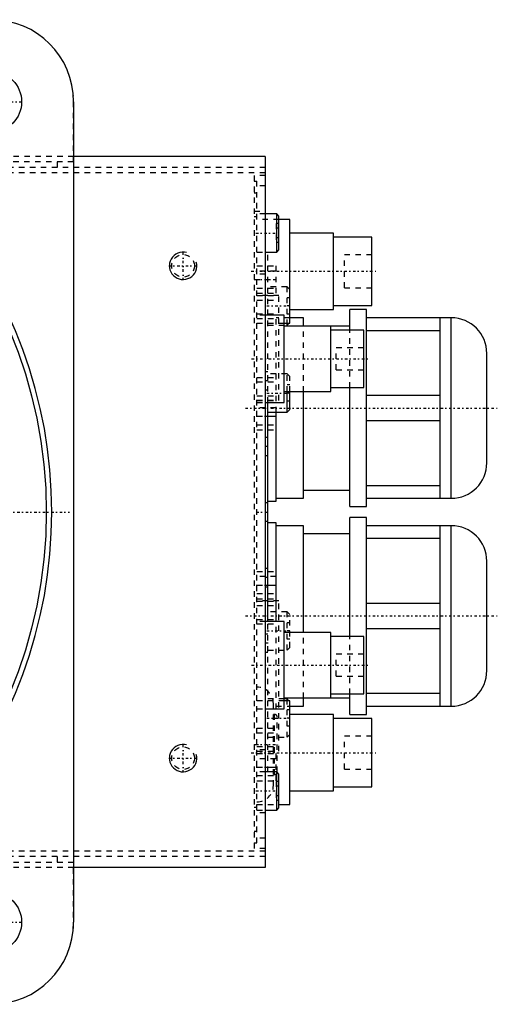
# Model space of a CAD drawing. Extents: x -702 to 168, y -90 to 90.
# Tile 10 of 10: x 80 to 168, y -90 to 90. Entities that reach past the tile are written whole.
import ezdxf

# ---------------------------------------------------------------- set-up
doc = ezdxf.new("R2010")
doc.units = 0
doc.linetypes.add('CENTER', pattern=[1.5, 0.45, -0.5, 0.05, -0.5])
doc.linetypes.add('DASHED', pattern=[2, 1, -1])
for name, color, linetype in [('AM_0', 7, 'CONTINUOUS'), ('AM_10', 7, 'CONTINUOUS'), ('AM_3', 7, 'DASHED'), ('AM_7', 7, 'CENTER')]:
    doc.layers.add(name, color=color, linetype=linetype)

msp = doc.modelspace()

# ---------------------------------------------------------------- linework, layer by layer
at = {"layer": 'AM_0', "color": 7, "linetype": 'CONTINUOUS'}
for p, q in [((90, 75), (90, -75)), ((125, 65), (90, 65)), ((125, 65), (125, -65)), ((127.1, 54.5), (125, 54.5)), ((127.5, 54.1), (127.1, 54.5)), ((127.1, 47.5), (127.1, 54.5)), ((127.5, 47.9), (127.5, 54.1)), ((129.5, 53.5), (127.5, 53.5)), ((129.5, 34.5), (129.5, 53.5)), ((137.5, 51), (129.5, 51)), ((137.5, 37), (137.5, 51)), ((144.5, 50.25), (137.5, 50.25)), ((144.5, 37.75), (144.5, 50.25)), ((125, 47.5), (127.1, 47.5)), ((127.1, 47.5), (127.5, 47.9)), ((128.5, 36), (125, 36)), ((128.5, 20), (128.5, 36)), ((129.5, 37), (137.5, 37)), ((137.5, 37.75), (144.5, 37.75)), ((143.5, 37), (140.5, 37)), ((140.5, 33.27), (140.5, 37)), ((143.5, 1), (143.5, 37)), ((128.5, 34.5), (129.5, 34.5)), ((132, 35.5), (129.5, 35.5)), ((132, 34.02), (132, 35.5)), ((159, 35.5), (143.5, 35.5)), ((157, 2.5), (157, 35.5)), ((159, 2.5), (159, 35.5)), ((140.5, 34), (128.5, 34)), ((137, 22), (137, 34)), ((143, 33.25), (137, 33.25)), ((143, 22.75), (143, 33.25)), ((143.5, 33.2), (157, 33.2)), ((165.5, 9), (165.5, 29)), ((128.5, 22), (137, 22)), ((129, 18.25), (129, 22)), ((129.5, 18.75), (129.5, 22)), ((132, 2.5), (132, 22)), ((137, 22.75), (143, 22.75)), ((140.5, 1), (140.5, 22.75)), ((125, 20), (128.5, 20)), ((125.5, -20), (125.5, 20)), ((157, 21.3), (143.5, 21.3)), ((125.5, 18.25), (129, 18.25)), ((127, 2), (127, 18.25)), ((129, 18.25), (129.5, 18.75)), ((143.5, 16.7), (157, 16.7)), ((132, 4), (140.5, 4)), ((157, 4.8), (143.5, 4.8)), ((125.5, 2), (127, 2)), ((127, 2.5), (132, 2.5)), ((143.5, 2.5), (159, 2.5)), ((140.5, 1), (143.5, 1)), ((143.5, -1), (140.5, -1)), ((140.5, -22.75), (140.5, -1)), ((143.5, -37), (143.5, -1)), ((127, -2), (125.5, -2)), ((127, -20), (127, -2)), ((132, -2.5), (127, -2.5)), ((132, -22), (132, -2.5)), ((159, -2.5), (143.5, -2.5)), ((157, -35.5), (157, -2.5)), ((159, -35.5), (159, -2.5)), ((140.5, -4), (132, -4)), ((143.5, -4.8), (157, -4.8)), ((165.5, -29), (165.5, -9)), ((157, -16.7), (143.5, -16.7)), ((128.5, -20), (125, -20)), ((128.5, -36), (128.5, -20)), ((143.5, -21.3), (157, -21.3)), ((137, -22), (128.5, -22)), ((137, -34), (137, -22)), ((143, -22.75), (137, -22.75)), ((143, -33.25), (143, -22.75)), ((128.5, -34), (140.5, -34)), ((129, -34.17), (128.5, -34.17)), ((129.33, -34.5), (129, -34.17)), ((129, -34.5), (129, -34.17)), ((132, -35.5), (132, -34.02)), ((137, -33.25), (143, -33.25)), ((140.5, -37), (140.5, -33.27)), ((157, -33.2), (143.5, -33.2)), ((125, -36), (128.5, -36)), ((129.5, -34.5), (128.5, -34.5)), ((129.5, -53.5), (129.5, -34.5)), ((129.5, -35.5), (132, -35.5)), ((143.5, -35.5), (159, -35.5)), ((137.5, -37), (129.5, -37)), ((137.5, -51), (137.5, -37)), ((144.5, -37.75), (137.5, -37.75)), ((140.5, -37), (143.5, -37)), ((144.5, -50.25), (144.5, -37.75)), ((127.1, -47.5), (125, -47.5)), ((127.5, -47.9), (127.1, -47.5)), ((127.1, -54.5), (127.1, -47.5)), ((127.5, -54.1), (127.5, -47.9)), ((137.5, -50.25), (144.5, -50.25)), ((129.5, -51), (137.5, -51)), ((127.5, -53.5), (129.5, -53.5)), ((125, -54.5), (127.1, -54.5)), ((127.1, -54.5), (127.5, -54.1)), ((125, -65), (90, -65))]:
    msp.add_line(p, q, dxfattribs=at)
for centre, radius in [((0, 0), 85), ((75, 75), 5.5), ((75, -75), 5.5)]:
    msp.add_circle(centre, radius, dxfattribs=at)
for centre, radius, start, end in [((75, 75), 15, 0, 90), ((0, 0), 86, 280.3833, 79.6167), ((159, 29), 6.5, 0, 90), ((159, 9), 6.5, 270, 0), ((159, -9), 6.5, 0, 90), ((159, -29), 6.5, 270, 0), ((75, -75), 15, 270, 0)]:
    msp.add_arc(centre, radius, start, end, dxfattribs=at)
at = {"layer": 'AM_10', "color": 7, "linetype": 'CONTINUOUS'}
for centre in [(110, 45), (110, -45)]:
    msp.add_arc(centre, 2.5, 75, 15, dxfattribs=at)
at = {"layer": 'AM_3', "color": 6, "linetype": 'DASHED'}
for p, q in [((89.96, 64), (89.96, 76.12)), ((90, 65), (46.64, 65)), ((125, 63), (50.91, 63)), ((89.96, 64), (77, 64)), ((87, 64), (87, 63)), ((125, 62), (50.56, 62)), ((123, 61.5), (123, -61.5)), ((125, 61.5), (123, 61.5)), ((123, 60.5), (123.5, 60.5)), ((125, 59.64), (123, 59.64)), ((123.5, -60.5), (123.5, 60.5)), ((123, 58.33), (123.5, 58.33)), ((123, 55), (125, 55)), ((123, 54), (123.5, 54)), ((125, 54.5), (123.5, 54.5)), ((127.5, 53.5), (123.5, 53.5)), ((127, 52.73), (127, 49.27)), ((127.5, 52.73), (127, 52.73)), ((127.5, 51.87), (127, 51.87)), ((127.5, 50.13), (127, 50.13)), ((127.5, 49.27), (127, 49.27)), ((123.5, 47.5), (125, 47.5)), ((125.5, 20), (125.5, 47.5)), ((144.5, 47), (139.5, 47)), ((139.5, 41), (139.5, 47)), ((123.5, 45), (127, 45)), ((127, 40), (127, 45)), ((125, 43.5), (123, 43.5)), ((127, 44.05), (123.5, 44.05)), ((123, 42.5), (127, 42.5)), ((123.5, 40.95), (127, 40.95)), ((123.5, 40), (127, 40)), ((129, 41.17), (125.5, 41.17)), ((129.5, 40.67), (129, 41.17)), ((129, 34.17), (129, 41.17)), ((139.5, 41), (144.5, 41)), ((127.5, 39.6), (123.5, 39.6)), ((123.5, 39.55), (127.5, 39.55)), ((123.5, 38.74), (127.5, 38.74)), ((127.5, 20.4), (127.5, 39.6)), ((129.5, 39.17), (129, 39.17)), ((123.5, 36.2), (127.5, 36.2)), ((125, 36), (123.5, 36)), ((127, 18.25), (127, 36)), ((129.5, 37.67), (129, 37.67)), ((129.5, 36.17), (129, 36.17)), ((123.5, 35.39), (127.5, 35.39)), ((123.5, 34.5), (128.5, 34.5)), ((129.5, 35.5), (127, 35.5)), ((129, 34.17), (129.5, 34.67)), ((125.5, 34.17), (129, 34.17)), ((132, 22), (132, 34.02)), ((140.5, 22.75), (140.5, 33.27)), ((143, 30), (138, 30)), ((138, 26), (138, 30)), ((125.5, 25.65), (125, 25.65)), ((129, 25.25), (125.5, 25.25)), ((129.5, 24.75), (129, 25.25)), ((129, 22), (129, 25.25)), ((138, 26), (143, 26)), ((123.5, 24.61), (127.5, 24.61)), ((123.5, 23.8), (127.5, 23.8)), ((129.5, 22), (129.5, 24.75)), ((125, 22.35), (125.5, 22.35)), ((129.5, 23.25), (129, 23.25)), ((129.5, 21.75), (129, 21.75)), ((123.5, 21.26), (127.5, 21.26)), ((123.5, 20.45), (127.5, 20.45)), ((123.5, 20.4), (127.5, 20.4)), ((123.5, 20), (125, 20)), ((129.5, 20.25), (129, 20.25)), ((127, 19.05), (123.5, 19.05)), ((123.5, 17.5), (127, 17.5)), ((123.5, 15.95), (127, 15.95)), ((123.5, 15), (127, 15)), ((125.5, 13.65), (125, 13.65)), ((125, 10.35), (125.5, 10.35)), ((125.5, 1.65), (125, 1.65)), ((125, -1.65), (125.5, -1.65)), ((125.5, -10.35), (125, -10.35)), ((123.5, -10.85), (127, -10.85)), ((127, -11.8), (123.5, -11.8)), ((123.5, -13.35), (127, -13.35)), ((125, -13.65), (125.5, -13.65)), ((123.5, -14.9), (127, -14.9)), ((123.5, -15.85), (127, -15.85)), ((127.5, -16.25), (123.5, -16.25)), ((123.5, -16.3), (127.5, -16.3)), ((123.5, -17.11), (127.5, -17.11)), ((127.5, -43.75), (127.5, -16.25)), ((123.5, -19.65), (127.5, -19.65)), ((129, -18.25), (125.5, -18.25)), ((129.5, -18.75), (129, -18.25)), ((129, -25.25), (129, -18.25)), ((129.5, -24.75), (129.5, -18.75)), ((125, -20), (123.5, -20)), ((123.5, -20.46), (127.5, -20.46)), ((125.5, -47.5), (125.5, -20)), ((127, -36), (127, -20)), ((129.5, -20.25), (129, -20.25)), ((125.5, -22.35), (125, -22.35)), ((129.5, -21.75), (129, -21.75)), ((129.5, -23.25), (129, -23.25)), ((132, -34.02), (132, -22)), ((140.5, -33.27), (140.5, -22.75)), ((129, -25.25), (129.5, -24.75)), ((125, -25.65), (125.5, -25.65)), ((125.5, -25.25), (129, -25.25)), ((143, -26), (138, -26)), ((138, -30), (138, -26)), ((138, -30), (143, -30)), ((128.5, -34.17), (125.5, -34.17)), ((128.5, -34.5), (123.5, -34.5)), ((123.5, -36), (125, -36)), ((126.5, -50), (126.5, -35)), ((127, -35.5), (129.5, -35.5)), ((129, -41.17), (129, -34.5)), ((129.5, -34.67), (129.33, -34.5)), ((126.7, -37), (126.5, -37)), ((126.7, -48), (126.7, -37)), ((127.2, -47.5), (127.2, -37.5)), ((129.5, -36.17), (129, -36.17)), ((129.5, -37.67), (129, -37.67)), ((123.5, -39.54), (127.5, -39.54)), ((129.5, -39.17), (129, -39.17)), ((123.5, -40.35), (127.5, -40.35)), ((125.5, -41.17), (129, -41.17)), ((129, -41.17), (129.5, -40.67)), ((144.5, -41), (139.5, -41)), ((139.5, -47), (139.5, -41)), ((123, -42.5), (123.5, -42.5)), ((123.5, -42.89), (127.5, -42.89)), ((125, -43.5), (123, -43.5)), ((123.5, -43.7), (127.5, -43.7)), ((123.5, -43.75), (127.5, -43.75)), ((123.5, -44.15), (127, -44.15)), ((127, -49.15), (127, -44.15)), ((127, -45.1), (123.5, -45.1)), ((123.5, -46.65), (127, -46.65)), ((125, -47.5), (123.5, -47.5)), ((123.5, -48.2), (127, -48.2)), ((126.5, -48), (126.7, -48)), ((139.5, -47), (144.5, -47)), ((123.5, -49.15), (127, -49.15)), ((127, -49.27), (127, -52.73)), ((127.5, -49.27), (127, -49.27)), ((127.5, -50.13), (127, -50.13)), ((127.5, -51.87), (127, -51.87)), ((123.5, -54), (123, -54)), ((123.5, -53.5), (127.5, -53.5)), ((127.5, -52.73), (127, -52.73)), ((125, -55), (123, -55)), ((123.5, -54.5), (125, -54.5)), ((123, -58.33), (123.5, -58.33)), ((125, -59.64), (123, -59.64)), ((123, -60.5), (123.5, -60.5)), ((125, -62), (50.56, -62)), ((125, -63), (50.91, -63)), ((87, -63), (87, -64)), ((125, -61.5), (123, -61.5)), ((77, -64), (89.96, -64)), ((89.96, -76.12), (89.96, -64)), ((90, -65), (46.64, -65))]:
    msp.add_line(p, q, dxfattribs=at)
for points in [[(90, 64.32, 0), (90, 64.29, 0), (90, 64.23, 0), (90, 64.17, 0), (90, 64.14, 0), (90, 64.11, 0), (89.99, 64.04, 0), (89.99, 63.97, 0), (89.99, 63.9, 0), (89.98, 63.83, 0), (89.98, 63.75, 0), (89.98, 63.71, 0), (89.98, 63.67, 0), (89.97, 63.6, 0), (89.97, 63.52, 0), (89.97, 63.44, 0), (89.96, 63.36, 0), (89.96, 63.28, 0), (89.96, 63.24, 0), (89.96, 63.2, 0), (89.96, 63.12, 0), (89.96, 63.04, 0), (89.96, 63, 0)], [(89.96, -63, 0), (89.96, -63.04, 0), (89.96, -63.12, 0), (89.96, -63.2, 0), (89.96, -63.24, 0), (89.96, -63.28, 0), (89.96, -63.36, 0), (89.97, -63.44, 0), (89.97, -63.52, 0), (89.97, -63.6, 0), (89.98, -63.67, 0), (89.98, -63.71, 0), (89.98, -63.75, 0), (89.98, -63.83, 0), (89.99, -63.9, 0), (89.99, -63.97, 0), (89.99, -64.04, 0), (90, -64.11, 0), (90, -64.14, 0), (90, -64.17, 0), (90, -64.23, 0), (90, -64.29, 0), (90, -64.32, 0)]]:
    msp.add_polyline3d(points, dxfattribs=at)
for centre in [(110, 45), (110, -45)]:
    msp.add_circle(centre, 2.07, dxfattribs=at)
for centre, radius, start, end in [((123.5, -35), 3, 0, 90), ((126.7, -37.5), 0.5, 0, 90), ((126.7, -47.5), 0.5, 270, 0), ((123.5, -50), 3, 270, 0)]:
    msp.add_arc(centre, radius, start, end, dxfattribs=at)
at = {"layer": 'AM_7', "color": 4, "linetype": 'CENTER'}
for p, q in [((69.22, 75), (80.78, 75)), ((123.3, 51), (127.7, 51)), ((110, 42.37), (110, 47.63)), ((107.38, 45), (112.62, 45)), ((122.45, 44), (145.55, 44)), ((123.33, 42.5), (127.17, 42.5)), ((125.3, 37.67), (129.7, 37.67)), ((122.53, 28), (143.97, 28)), ((125.53, 24), (124.97, 24)), ((125.3, 21.75), (129.7, 21.75)), ((121.4, 19), (167.6, 19)), ((123.33, 17.5), (127.17, 17.5)), ((125.53, 12), (124.97, 12)), ((-89.25, 0), (89.25, 0)), ((123.4, 0), (125.6, 0)), ((125.53, -12), (124.97, -12)), ((123.33, -13.35), (127.17, -13.35)), ((121.4, -19), (167.6, -19)), ((125.3, -21.75), (129.7, -21.75)), ((125.53, -24), (124.97, -24)), ((122.53, -28), (143.97, -28)), ((125.3, -37.67), (129.7, -37.67)), ((110, -47.63), (110, -42.37)), ((123.31, -42.5), (127.39, -42.5)), ((107.38, -45), (112.62, -45)), ((122.45, -44), (145.55, -44)), ((123.33, -46.65), (127.17, -46.65)), ((123.3, -51), (127.7, -51)), ((69.22, -75), (80.78, -75))]:
    msp.add_line(p, q, dxfattribs=at)

doc.saveas('drawing.dxf')
